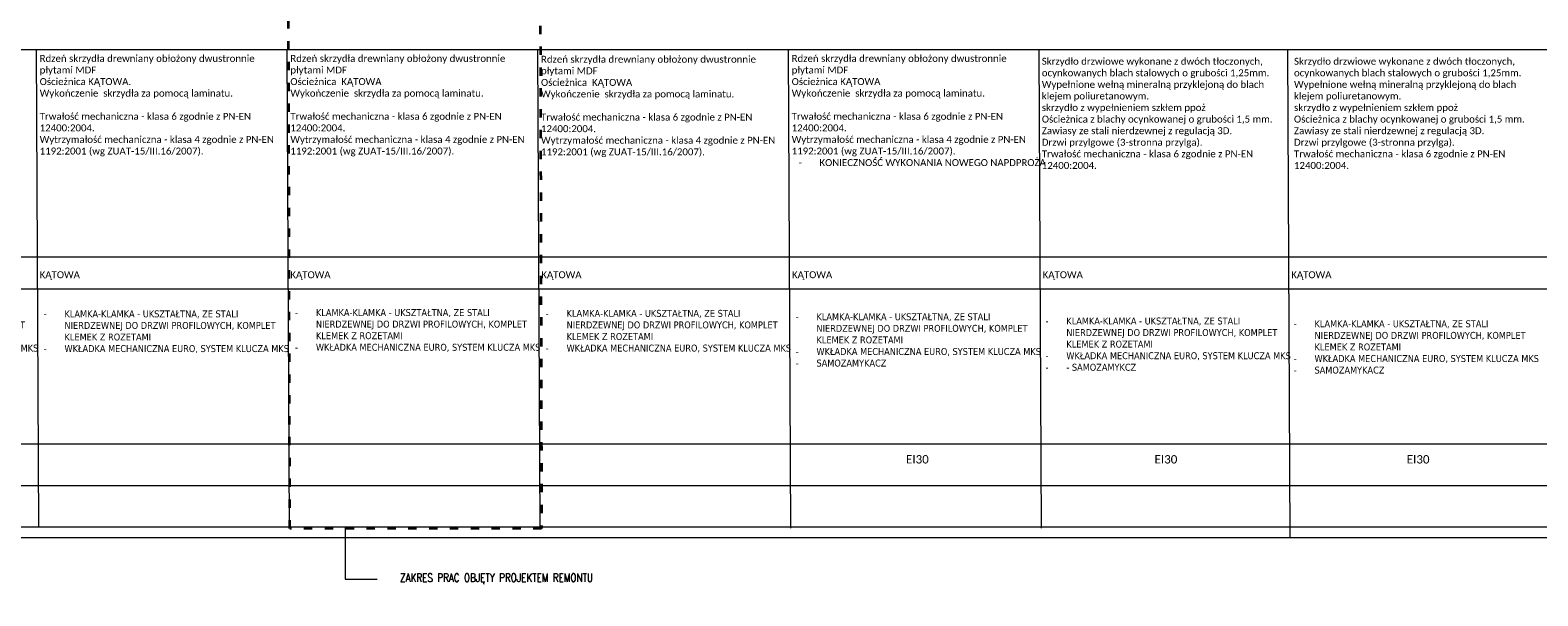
# Model space of a CAD drawing. Header units: millimetres. Extents: x 23192 to 149900, y -396339 to -79279.
# Tile 75 of 136: x 73298 to 75468, y -212554 to -211739. Entities that reach past the tile are written whole.
import ezdxf

# ---------------------------------------------------------------- set-up
doc = ezdxf.new("R2010")
doc.units = ezdxf.units.MM
doc.linetypes.add('ACAD_ISO03W100', pattern=[30, 12, -18])
doc.layers.get('0').update_dxf_attribs({"lineweight": 0})
doc.layers.add('!! ASSA ABLOY', color=2, linetype='Continuous')
doc.layers.add('0_LEGENDA', color=7, linetype='Continuous', lineweight=13)
doc.styles.add('ARIAL', font='tahoma.ttf')
doc.styles.add('SIMPLEX', font='simplex.shx', dxfattribs={"width": 0.77})
doc.styles.get("Standard").update_dxf_attribs({"font": 'arial.ttf', "height": 25})

msp = doc.modelspace()

# ---------------------------------------------------------------- linework, layer by layer
at = {"layer": '0_LEGENDA', "linetype": 'ByBlock', "ltscale": 5}
for p, q in [((67487.721, -211766.755), (76924.236, -211766.749)), ((73310.132, -212454.652), (73306.988, -211766.755)), ((73671.016, -212454.652), (73667.872, -211766.755)), ((74031.896, -212455.806), (74028.752, -211767.909)), ((74392.78, -212456.116), (74389.636, -211768.219)), ((74753.664, -212456.116), (74750.52, -211768.219)), ((75111.561, -212469.696), (75108.444, -211768.217)), ((67487.721, -212065.173), (76923.956, -212065.168)), ((67490.865, -212111.217), (76929.483, -212111.594)), ((67490.781, -212334.652), (76929.274, -212334.642)), ((67490.781, -212334.652), (76929.274, -212334.646)), ((67490.781, -212394.652), (76929.218, -212394.642)), ((67490.781, -212394.652), (76929.218, -212394.647))]:
    msp.add_line(p, q, dxfattribs=at)
at = {"layer": '0_LEGENDA'}
for points in [[(76925.743, -210159.522), (67472.722, -210159.421), (67475.781, -212469.617), (76943.365, -212469.693)], [(76929.162, -212454.649), (67490.781, -212454.652), (67487.721, -210174.456), (76925.729, -210174.459)], [(73750.968, -212454.651), (73750.968, -212529.419), (73750.968, -212529.419), (73750.968, -212529.419), (73797.299, -212529.419), (73797.299, -212529.419)]]:
    msp.add_lwpolyline(points, dxfattribs=at)
at = {"layer": '0_LEGENDA', "linetype": 'ACAD_ISO03W100', "lineweight": 35}
msp.add_lwpolyline([(73665.872, -210172.457), (74028.235, -210172.457), (74033.9, -212456.65), (73671.536, -212456.65)], close=True, dxfattribs=at)

# ---------------------------------------------------------------- texts
at = {"layer": '!! ASSA ABLOY', "char_height": 10, "attachment_point": 1, "style": 'ARIAL'}
for s, insert, width in [('\\A1;\\P\\pi-30,l40,t40;-^IKLAMKA-KLAMKA - UKSZTAŁTNA, ZE STALI NIERDZEWNEJ DO DRZWI PROFILOWYCH, KOMPLET KLEMEK Z ROZETAMI\\P-^IWKŁADKA MECHANICZNA EURO, SYSTEM KLUCZA MKS', (72946.181, -212125.011), 362.44429), ('\\A1;\\P\\pi-30,l40,t40;-^IKLAMKA-KLAMKA - UKSZTAŁTNA, ZE STALI NIERDZEWNEJ DO DRZWI PROFILOWYCH, KOMPLET KLEMEK Z ROZETAMI\\P-^IWKŁADKA MECHANICZNA EURO, SYSTEM KLUCZA MKS', (73307.069, -212125.793), 362.44429), ('\\A1;\\P\\pi-30,l40,t40;-^IKLAMKA-KLAMKA - UKSZTAŁTNA, ZE STALI NIERDZEWNEJ DO DRZWI PROFILOWYCH, KOMPLET KLEMEK Z ROZETAMI\\P-^IWKŁADKA MECHANICZNA EURO, SYSTEM KLUCZA MKS', (73669.071, -212123.9), 362.72533), ('\\A1;\\P\\pi-30,l40,t40;-^IKLAMKA-KLAMKA - UKSZTAŁTNA, ZE STALI NIERDZEWNEJ DO DRZWI PROFILOWYCH, KOMPLET KLEMEK Z ROZETAMI\\P-^IWKŁADKA MECHANICZNA EURO, SYSTEM KLUCZA MKS', (74029.951, -212125.054), 362.72533), ('\\A1;\\P\\pxi-3,l4,t4;-^IKLAMKA-KLAMKA - UKSZTAŁTNA, ZE STALI NIERDZEWNEJ DO DRZWI PROFILOWYCH, KOMPLET KLEMEK Z ROZETAMI\\P-^IWKŁADKA MECHANICZNA EURO, SYSTEM KLUCZA MKS\\P-^ISAMOZAMYKACZ', (74389.702, -212129.966), 368.73546), ('\\A1;\\P\\pxi-3,l4,t4;-^IKLAMKA-KLAMKA - UKSZTAŁTNA, ZE STALI NIERDZEWNEJ DO DRZWI PROFILOWYCH, KOMPLET KLEMEK Z ROZETAMI\\P-^IWKŁADKA MECHANICZNA EURO, SYSTEM KLUCZA MKS\\P-^I- SAMOZAMYKCZ', (74749.451, -212136.038), 362.72533), ('\\A1;\\P\\pxi-3,l4,t4;-^IKLAMKA-KLAMKA - UKSZTAŁTNA, ZE STALI NIERDZEWNEJ DO DRZWI PROFILOWYCH, KOMPLET KLEMEK Z ROZETAMI\\P-^IWKŁADKA MECHANICZNA EURO, SYSTEM KLUCZA MKS\\P-^ISAMOZAMYKACZ', (75106.752, -212140.093), 362.72533)]:
    msp.add_mtext(s, dxfattribs=dict(at, insert=insert, width=width))
at = {"attachment_point": 1}
for s, insert, char_height, width in [('{\\fCalibri|b0|i0|c238|p34;Rdzeń skrzydła drewniany obłożony dwustronnie płytami MDF \\POścieżnica KĄTOWA. \\PWykończenie  skrzydła za pomocą laminatu.\\P\\PTrwałość mechaniczna - klasa 6 zgodnie z PN-EN 12400:2004. \\PWytrzymałość mechaniczna - klasa 4 zgodnie z PN-EN 1192:2001 (wg ZUAT-15/III.16/2007).  }', (73311.379, -211774.549), 10, 356.34503), ('{\\fCalibri|b0|i0|c238|p34;Rdzeń skrzydła drewniany obłożony dwustronnie płytami MDF \\POścieżnica  KĄTOWA\\PWykończenie  skrzydła za pomocą laminatu.\\P\\PTrwałość mechaniczna - klasa 6 zgodnie z PN-EN 12400:2004. \\PWytrzymałość mechaniczna - klasa 4 zgodnie z PN-EN 1192:2001 (wg ZUAT-15/III.16/2007).  }', (73672.263, -211774.549), 10, 355.64232), ('{\\fCalibri|b0|i0|c238|p34;Rdzeń skrzydła drewniany obłożony dwustronnie płytami MDF \\POścieżnica  KĄTOWA\\PWykończenie  skrzydła za pomocą laminatu.\\P\\PTrwałość mechaniczna - klasa 6 zgodnie z PN-EN 12400:2004. \\PWytrzymałość mechaniczna - klasa 4 zgodnie z PN-EN 1192:2001 (wg ZUAT-15/III.16/2007).  }', (74033.143, -211775.703), 10, 355.64232), ('{\\fCalibri|b0|i0|c238|p34;Rdzeń skrzydła drewniany obłożony dwustronnie płytami MDF \\POścieżnica KĄTOWA \\PWykończenie  skrzydła za pomocą laminatu.\\P\\PTrwałość mechaniczna - klasa 6 zgodnie z PN-EN 12400:2004. \\PWytrzymałość mechaniczna - klasa 4 zgodnie z PN-EN 1192:2001 (wg ZUAT-15/III.16/2007).  \\P\\pxi-3,l4,t4;-^IKONIECZNOŚĆ WYKONANIA NOWEGO NAPDPROŻA }', (74394.03, -211774.544), 10, 355.64232), ('{\\fCalibri|b0|i0|c238|p34;KĄTOWA}', (73311.365, -212086.112), 10, 355.64232), ('{\\fCalibri|b0|i0|c238|p34;KĄTOWA}', (73672.248, -212086.112), 10, 355.64232), ('{\\fCalibri|b0|i0|c238|p34;KĄTOWA}', (74033.566, -212086.112), 10, 355.64232), ('{\\fCalibri|b0|i0|c238|p34;KĄTOWA}', (74394.452, -212086.112), 10, 355.64232), ('{\\fCalibri|b0|i0|c238|p34;KĄTOWA}', (74755.335, -212086.111), 10, 355.64232), ('{\\fCalibri|b0|i0|c238|p34;KĄTOWA}', (75113.266, -212086.111), 10, 355.64232), ('{\\fCalibri|b0|i0|c238|p34;EI30}', (74558.584, -212350.968), 12, 355.64232), ('{\\fCalibri|b0|i0|c238|p34;EI30}', (74916.436, -212350.968), 12, 355.64232), ('{\\fCalibri|b0|i0|c238|p34;EI30}', (75279.521, -212350.968), 12, 355.64232)]:
    msp.add_mtext(s, dxfattribs=dict(at, insert=insert, char_height=char_height, width=width))
at = {"color": 1, "char_height": 10, "width": 355.64232, "attachment_point": 1}
for s, insert in [('{\\fCalibri|b0|i0|c238|p34;\\C256;Skrzydło drzwiowe wykonane z dwóch tłoczonych, ocynkowanych blach stalowych o grubości 1,25mm. \\PWypełnione wełną mineralną przyklejoną do blach klejem poliuretanowym. \\Pskrzydło z wypełnieniem szkłem ppoż\\POścieżnica z blachy ocynkowanej o grubości 1,5 mm. \\PZawiasy ze stali nierdzewnej z regulacją 3D. \\PDrzwi przylgowe (3-stronna przylga).\\PTrwałość mechaniczna - klasa 6 zgodnie z PN-EN 12400:2004. }', (74754.142, -211778.602)), ('{\\fCalibri|b0|i0|c238|p34;\\C0;Skrzydło drzwiowe wykonane z dwóch tłoczonych, ocynkowanych blach stalowych o grubości 1,25mm. \\PWypełnione wełną mineralną przyklejoną do blach klejem poliuretanowym. \\Pskrzydło z wypełnieniem szkłem ppoż\\POścieżnica z blachy ocynkowanej o grubości 1,5 mm. \\PZawiasy ze stali nierdzewnej z regulacją 3D. \\PDrzwi przylgowe (3-stronna przylga).\\PTrwałość mechaniczna - klasa 6 zgodnie z PN-EN 12400:2004. }', (75117.226, -211778.602))]:
    msp.add_mtext(s, dxfattribs=dict(at, insert=insert))
at = {"layer": '0_LEGENDA', "insert": (73830.334, -212521.428), "char_height": 12, "attachment_point": 1, "style": 'SIMPLEX'}
msp.add_mtext_dynamic_manual_height_columns('ZAKRES PRAC OBJĘTY PROJEKTEM REMONTU', width=303.68766, gutter_width=20, heights=[0], dxfattribs=at)

doc.saveas('drawing.dxf')
